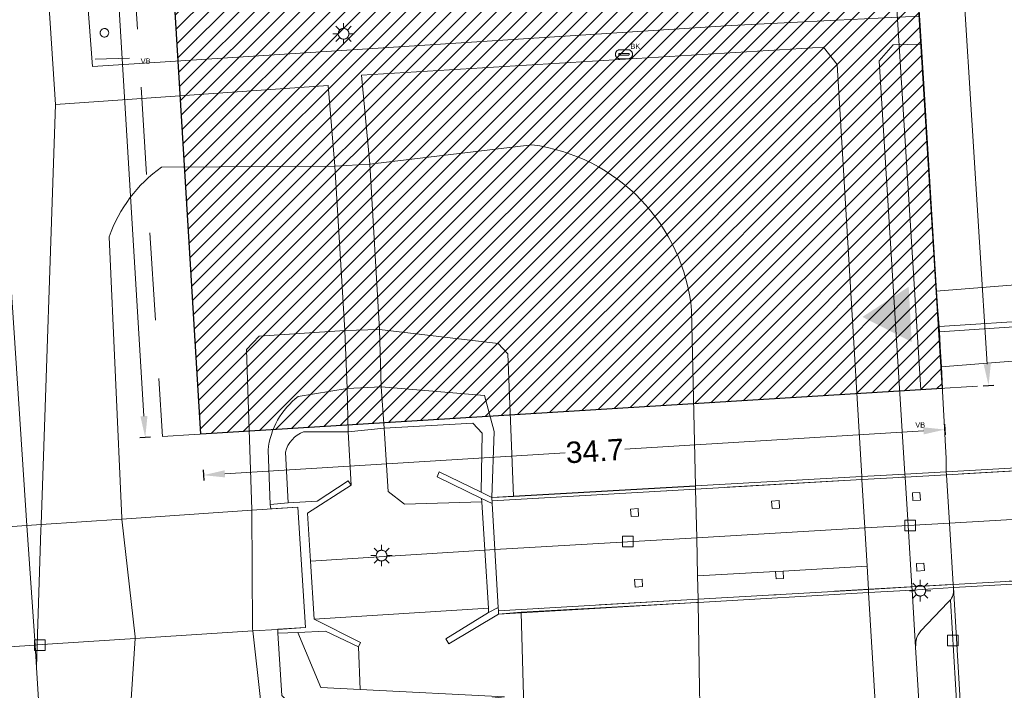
# Model space of a CAD drawing. Header units: metres. Extents: x 160756 to 160966, y 503283 to 503570.
# Tile 3 of 26: x 160795 to 160841, y 503308 to 503339. Entities that reach past the tile are written whole.
import ezdxf
from ezdxf.enums import TextEntityAlignment as Align

# ---------------------------------------------------------------- set-up
doc = ezdxf.new("R2010")
doc.units = ezdxf.units.M
doc.header["$MEASUREMENT"] = 0
for name, pattern in [('DGN Style 2', [6.813233, 4.08794, -2.725293]), ('DGN Style 4', [10.907986, 5.450586, -2.725293, 0.006813, -2.725293]), ('DGN Style 7', [13.626466, 6.13191, -2.725293, 2.04397, -2.725293])]:
    doc.linetypes.add(name, pattern=pattern)
for name, color, linetype, lineweight in [('B_KAD_perceelsgrenzen', 1, 'DGN Style 2', 0), ('B_TOP_afscheidingen', 254, 'Continuous', 0), ('B_TOP_asfalt', 7, 'Continuous', 0), ('B_TOP_betonstraatstenen', 7, 'Continuous', 0), ('B_TOP_gras', 7, 'Continuous', 0), ('B_TOP_groensteen', 254, 'Continuous', 0), ('B_TOP_kunstwerken', 254, 'Continuous', 0), ('B_TOP_plantvak', 7, 'Continuous', 0), ('B_TOP_straatmeubilair', 7, 'Continuous', 0), ('B_TOP_tegels', 7, 'Continuous', 0), ('B_TOP_verharding', 7, 'Continuous', 0), ('Hagen', 3, 'Continuous', 0), ('kader', 7, 'Continuous', 0), ('maatvoering', 7, 'Continuous', 0), ('tekening-onderhoek', 7, 'Continuous', 0), ('X-TA-ARCERING', 7, 'Continuous', 0), ('X-TA-GRONDEN', 7, 'Continuous', 30), ('X-TA-MAATVOERING', 7, 'Continuous', 0)]:
    doc.layers.add(name, color=color, linetype=linetype, lineweight=lineweight)
doc.styles.add('ARIAL', font='arial.ttf', dxfattribs={"height": 2.5})
doc.styles.add('ARIAL-BG_0', font='arial.ttf')
doc.styles.add('Style-Arial', font='arial.ttf')
doc.styles.add('Style-WORKING', font='WORKING.shx')
doc.dimstyles.new('rsl', dxfattribs={"dimtxt": 1, "dimasz": 1, "dimexe": 0.25, "dimexo": 0.0625, "dimgap": 0.1, "dimtad": 0, "dimdec": 1, "dimzin": 0, "dimdsep": 46, "dimtxsty": 'ARIAL-BG_0', "dimcen": 0, "dimclrd": 256, "dimadec": 4, "dimazin": 3, "dimtfac": 1, "dimtdec": 0, "dimtmove": 2, "dimatfit": 1, "dimfxl": 0.25, "dimfxlon": 1, "dimfrac": 2, "dimtolj": 1, "dimtzin": 0, "dimlwd": -1, "dimarcsym": 0})

# ---------------------------------------------------------------- blocks, each defined once
blk = doc.blocks.new('KA3')
at = {"linetype": 'DGN Style 7'}
blk.add_wipeout([(4200, 0), (4200, 2946), (0, 2946), (0, 0), (4200, 0), (4080, 110), (118.4, 110), (118.4, 2836), (4080, 2836), (4080, 110)], dxfattribs=at)
blk = doc.blocks.new('A3 zw')
at = {"layer": 'kader', "color": 7, "linetype": 'Continuous', "lineweight": 0, "xscale": 0.09999999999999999, "yscale": 0.09999999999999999, "zscale": 0.09999999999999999}
blk.add_blockref('KA3', (0, 0), dxfattribs=at)
at = {"layer": 'tekening-onderhoek', "color": 7}
for tag, height, style in [('titel', 5, 'Style-Arial'), ('titelregel2', 5, 'Style-Arial'), ('titelregel3', 5, 'Style-Arial'), ('titelregel4', 5, 'Style-Arial'), ('archiefnummer', 3.5, 'ARIAL'), ('van bladen', 2, 'Style-Arial'), ('schaal', 2, 'ARIAL'), ('gewijzigd', 2, 'ARIAL'), ('gewijzigd2', 2, 'ARIAL'), ('get2', 2, 'ARIAL'), ('get3', 2, 'ARIAL'), ('get1', 2, 'ARIAL'), ('datum', 2, 'ARIAL'), ('blad ', 2, 'Style-Arial')]:
    blk.add_attdef(tag, (0, 0), '', height=height, dxfattribs=dict(at, style=style))
blk = doc.blocks.new('*D6')
at = {"layer": 'Defpoints', "color": 0, "transparency": 16777216}
for p in [(160837.69, 503321.722), (160803.046, 503319.591), (160803.164, 503317.67)]:
    blk.add_point(p, dxfattribs=at)
at = {"layer": 'X-TA-MAATVOERING', "color": 0, "linetype": 'ByBlock', "lineweight": -2, "transparency": 16777216}
for p, q in [((160837.793, 503320.051), (160837.824, 503319.552)), ((160803.149, 503317.92), (160803.18, 503317.421))]:
    blk.add_line(p, q, dxfattribs=at)
at = {"layer": 'X-TA-MAATVOERING', "transparency": 16777216}
for p, q in [((160836.81, 503319.74), (160822.851, 503318.881)), ((160804.163, 503317.732), (160820.059, 503318.71))]:
    blk.add_line(p, q, dxfattribs=at)
for points in [[(160836.8, 503319.906), (160836.821, 503319.574), (160837.809, 503319.801)], [(160804.152, 503317.898), (160804.173, 503317.565), (160803.164, 503317.67)]]:
    blk.add_solid(points, dxfattribs=at)
at = {"layer": 'X-TA-MAATVOERING', "color": 0, "transparency": 16777216, "insert": (160821.455, 503318.796), "char_height": 1, "attachment_point": 5, "rotation": 3.52, "style": 'ARIAL-BG_0'}
blk.add_mtext('\\A1;34.7', dxfattribs=at)
blk = doc.blocks.new('*D7')
at = {"layer": 'Defpoints', "color": 0, "transparency": 16777216}
for p in [(160796.478, 503384.521), (160799.08, 503384.68), (160803.046, 503319.591)]:
    blk.add_point(p, dxfattribs=at)
at = {"layer": 'X-TA-MAATVOERING', "color": 0, "linetype": 'ByBlock', "lineweight": -2, "transparency": 16777216}
for p, q in [((160796.728, 503384.537), (160796.229, 503384.506)), ((160800.694, 503319.447), (160800.195, 503319.417))]:
    blk.add_line(p, q, dxfattribs=at)
at = {"layer": 'X-TA-MAATVOERING', "transparency": 16777216}
for p, q in [((160796.539, 503383.523), (160798.461, 503351.985)), ((160800.384, 503320.43), (160798.631, 503349.198))]:
    blk.add_line(p, q, dxfattribs=at)
for points in [[(160796.705, 503383.533), (160796.373, 503383.513), (160796.478, 503384.521)], [(160800.55, 503320.44), (160800.217, 503320.42), (160800.445, 503319.432)]]:
    blk.add_solid(points, dxfattribs=at)
at = {"layer": 'X-TA-MAATVOERING', "color": 0, "transparency": 16777216, "insert": (160798.546, 503350.592), "char_height": 1, "attachment_point": 5, "rotation": 273.4871, "style": 'ARIAL-BG_0'}
blk.add_mtext('\\A1;65.2', dxfattribs=at)
blk = doc.blocks.new('*D8')
at = {"layer": 'Defpoints', "color": 0, "transparency": 16777216}
for p in [(160833.682, 503385.344), (160837.69, 503321.722), (160839.852, 503321.858)]:
    blk.add_point(p, dxfattribs=at)
at = {"layer": 'X-TA-MAATVOERING', "color": 0, "linetype": 'ByBlock', "lineweight": -2, "transparency": 16777216}
for p, q in [((160835.594, 503385.464), (160836.093, 503385.496)), ((160839.602, 503321.842), (160840.101, 503321.874))]:
    blk.add_line(p, q, dxfattribs=at)
at = {"layer": 'X-TA-MAATVOERING', "transparency": 16777216}
for p, q in [((160835.906, 503384.482), (160837.773, 503354.854)), ((160839.789, 503322.856), (160837.949, 503352.056))]:
    blk.add_line(p, q, dxfattribs=at)
for points in [[(160836.073, 503384.493), (160835.74, 503384.472), (160835.843, 503385.48)], [(160839.955, 503322.866), (160839.623, 503322.845), (160839.852, 503321.858)]]:
    blk.add_solid(points, dxfattribs=at)
at = {"layer": 'X-TA-MAATVOERING', "color": 0, "transparency": 16777216, "insert": (160837.861, 503353.455), "char_height": 1, "attachment_point": 5, "rotation": 273.6051, "style": 'ARIAL-BG_0'}
blk.add_mtext('\\A1;63.7', dxfattribs=at)
blk = doc.blocks.new('VB')
at = {"layer": 'B_TOP_straatmeubilair', "style": 'Style-WORKING'}
blk.add_text('VB', height=0.25, dxfattribs=at).set_placement((0.017, 0), align=Align.MIDDLE_CENTER)
blk = doc.blocks.new('KK')
at = {"layer": 'B_TOP_straatmeubilair', "flags": 128}
blk.add_lwpolyline([(0.255, 0.245), (-0.245, 0.245), (-0.245, -0.255), (0.255, -0.255), (0.255, 0.245)], dxfattribs=at)
blk = doc.blocks.new('BK')
at = {"layer": 'B_TOP_straatmeubilair'}
for p, q in [((0.2, 0.214), (-0.2, 0.214)), ((-0.2, -0.214), (0.2, -0.214))]:
    blk.add_line(p, q, dxfattribs=at)
at = {"layer": 'B_TOP_straatmeubilair', "flags": 128}
for points in [[(-0.2, 0.214), (-0.218, 0.212), (-0.237, 0.208), (-0.256, 0.203), (-0.275, 0.195), (-0.293, 0.186), (-0.311, 0.174), (-0.327, 0.161), (-0.342, 0.147), (-0.356, 0.13), (-0.368, 0.113), (-0.378, 0.095), (-0.386, 0.076), (-0.392, 0.057), (-0.397, 0.038), (-0.399, 0.019), (-0.4, 0), (-0.399, -0.019), (-0.397, -0.038), (-0.392, -0.057), (-0.386, -0.076), (-0.378, -0.095), (-0.368, -0.113), (-0.356, -0.13), (-0.342, -0.146), (-0.327, -0.161), (-0.311, -0.174), (-0.293, -0.186), (-0.275, -0.195), (-0.256, -0.203), (-0.237, -0.208), (-0.219, -0.212), (-0.2, -0.214)], [(0.2, -0.042), (0.205, -0.042), (0.215, -0.04), (0.223, -0.035), (0.233, -0.027), (0.237, -0.021), (0.24, -0.012), (0.242, -0.008), (0.242, 0), (0.242, 0.005), (0.24, 0.015), (0.235, 0.023), (0.227, 0.033), (0.221, 0.037), (0.212, 0.04), (0.208, 0.042), (0.2, 0.042), (-0.2, 0.042), (-0.205, 0.042), (-0.215, 0.04), (-0.223, 0.035), (-0.233, 0.027), (-0.237, 0.021), (-0.24, 0.012), (-0.242, 0.008), (-0.242, 0), (-0.242, -0.005), (-0.24, -0.015), (-0.235, -0.023), (-0.227, -0.033), (-0.221, -0.037), (-0.212, -0.04), (-0.208, -0.042), (-0.2, -0.042), (0.2, -0.042)], [(0.2, 0.214), (0.219, 0.212), (0.237, 0.208), (0.256, 0.203), (0.275, 0.195), (0.293, 0.186), (0.311, 0.174), (0.327, 0.161), (0.342, 0.146), (0.356, 0.13), (0.368, 0.113), (0.378, 0.095), (0.386, 0.076), (0.392, 0.057), (0.397, 0.038), (0.399, 0.019), (0.4, 0), (0.399, -0.019), (0.397, -0.038), (0.392, -0.057), (0.386, -0.076), (0.378, -0.095), (0.368, -0.113), (0.356, -0.13), (0.342, -0.147), (0.327, -0.161), (0.311, -0.174), (0.293, -0.186), (0.275, -0.195), (0.256, -0.203), (0.237, -0.208), (0.219, -0.212), (0.2, -0.214)]]:
    blk.add_lwpolyline(points, dxfattribs=at)
at = {"layer": 'B_TOP_straatmeubilair', "style": 'Style-WORKING'}
blk.add_text('BK', height=0.25, dxfattribs=at).set_placement((0.3, 0.25))
blk = doc.blocks.new('P')
at = {"layer": 'B_TOP_straatmeubilair', "flags": 128}
blk.add_lwpolyline([(0.2, 0), (0.199, 0.022), (0.195, 0.046), (0.188, 0.07), (0.177, 0.093), (0.163, 0.116), (0.145, 0.138), (0.135, 0.148), (0.124, 0.157), (0.113, 0.166), (0.1, 0.173), (0.088, 0.18), (0.074, 0.186), (0.061, 0.191), (0.047, 0.195), (0.02, 0.199), (-0.007, 0.2), (-0.033, 0.197), (-0.057, 0.192), (-0.08, 0.183), (-0.1, 0.173), (-0.118, 0.161), (-0.136, 0.146), (-0.154, 0.128), (-0.169, 0.107), (-0.182, 0.083), (-0.191, 0.057), (-0.195, 0.043), (-0.198, 0.029), (-0.199, 0.015), (-0.2, 0), (-0.199, -0.014), (-0.198, -0.029), (-0.195, -0.043), (-0.191, -0.056), (-0.182, -0.083), (-0.169, -0.106), (-0.154, -0.128), (-0.136, -0.146), (-0.118, -0.161), (-0.1, -0.173), (-0.08, -0.183), (-0.057, -0.191), (-0.033, -0.197), (-0.007, -0.2), (0.02, -0.199), (0.047, -0.194), (0.061, -0.19), (0.074, -0.186), (0.088, -0.18), (0.1, -0.173), (0.113, -0.165), (0.124, -0.157), (0.135, -0.148), (0.145, -0.138), (0.163, -0.116), (0.177, -0.093), (0.188, -0.069), (0.195, -0.045), (0.199, -0.022), (0.2, 0)], dxfattribs=at)
blk = doc.blocks.new('LP')
at = {"layer": 'B_TOP_straatmeubilair'}
for p, q in [((0, 0.25), (0, 0.5)), ((-0.25, 0), (-0.5, 0)), ((-0.177, 0.177), (-0.354, 0.354)), ((0.177, 0.177), (0.354, 0.354)), ((0.25, 0), (0.5, 0)), ((-0.177, -0.177), (-0.354, -0.354)), ((0, -0.25), (0, -0.5)), ((0.177, -0.177), (0.354, -0.354))]:
    blk.add_line(p, q, dxfattribs=at)
at = {"layer": 'B_TOP_straatmeubilair', "flags": 128}
blk.add_lwpolyline([(-0.25, 0), (-0.248, -0.028), (-0.243, -0.057), (-0.234, -0.087), (-0.228, -0.102), (-0.221, -0.117), (-0.213, -0.131), (-0.203, -0.145), (-0.193, -0.159), (-0.181, -0.172), (-0.168, -0.185), (-0.155, -0.196), (-0.14, -0.207), (-0.125, -0.217), (-0.109, -0.225), (-0.093, -0.232), (-0.076, -0.238), (-0.059, -0.243), (-0.041, -0.247), (-0.024, -0.249), (-0.007, -0.25), (0.01, -0.25), (0.026, -0.249), (0.042, -0.246), (0.072, -0.239), (0.1, -0.229), (0.125, -0.217), (0.148, -0.201), (0.171, -0.182), (0.192, -0.16), (0.202, -0.147), (0.212, -0.133), (0.22, -0.119), (0.228, -0.103), (0.234, -0.087), (0.24, -0.071), (0.244, -0.053), (0.247, -0.036), (0.249, -0.018), (0.25, 0), (0.249, 0.018), (0.247, 0.036), (0.244, 0.053), (0.24, 0.071), (0.234, 0.087), (0.228, 0.103), (0.22, 0.119), (0.212, 0.133), (0.202, 0.147), (0.192, 0.16), (0.171, 0.182), (0.148, 0.201), (0.125, 0.217), (0.1, 0.229), (0.072, 0.239), (0.042, 0.246), (0.026, 0.249), (0.01, 0.25), (-0.007, 0.25), (-0.024, 0.249), (-0.041, 0.247), (-0.059, 0.243), (-0.076, 0.238), (-0.093, 0.232), (-0.109, 0.225), (-0.125, 0.217), (-0.14, 0.207), (-0.155, 0.196), (-0.168, 0.185), (-0.181, 0.172), (-0.193, 0.159), (-0.203, 0.145), (-0.213, 0.131), (-0.221, 0.117), (-0.228, 0.102), (-0.234, 0.087), (-0.243, 0.057), (-0.248, 0.028), (-0.25, 0)], dxfattribs=at)

msp = doc.modelspace()

# ---------------------------------------------------------------- hatches: boundary and pattern name
at = {"layer": 'X-TA-ARCERING'}
h = msp.add_hatch(dxfattribs=at)
h.set_pattern_fill('HATCH', color=40, scale=0.01, style=0, pattern_type=2)
h.set_pattern_definition([(45, (160843.12655, 503354.98547), (-0.3535534, 0.3535534), [])])
h.paths.add_polyline_path([(160836.862, 503398.06, 0.169302), (160833.682, 503385.344), (160836.821, 503335.718), (160837.398, 503326.27), (160837.636, 503322.733), (160837.69, 503321.722), (160803.046, 503319.591), (160799.08, 503384.68), (160804.33, 503384.96), (160803.92, 503391.68), (160809.357, 503392.011), (160809.34, 503392.29), (160821.12, 503393.01), (160825.743, 503393.292), (160829.859, 503397.753)])

# ---------------------------------------------------------------- linework, layer by layer
at = {"layer": 'Hagen'}
for p, q in [((160832.747, 503384.287), (160836.692, 503321.659)), ((160833.745, 503384.35), (160837.69, 503321.722))]:
    msp.add_line(p, q, dxfattribs=at)
at = {"layer": 'X-TA-ARCERING', "color": 40, "flags": 128}
msp.add_lwpolyline([(160836.862, 503398.06, 0.169302), (160833.682, 503385.344), (160836.821, 503335.718), (160837.398, 503326.27), (160837.636, 503322.733), (160837.69, 503321.722), (160803.046, 503319.591), (160799.08, 503384.68), (160804.33, 503384.96), (160803.92, 503391.68), (160809.357, 503392.011), (160809.34, 503392.29), (160821.12, 503393.01), (160825.743, 503393.292), (160829.859, 503397.753)], format="xyb", close=True, dxfattribs=at)

# ---------------------------------------------------------------- next in the draw order: block references
at = {"layer": 'kader', "color": 7, "linetype": 'Continuous', "lineweight": 0, "xscale": 0.5, "yscale": 0.5, "zscale": 0.5, "rotation": 1.825240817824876e-11}
msp.add_blockref('A3 zw', (160755.734, 503282.88), dxfattribs=at)

# ---------------------------------------------------------------- next in the draw order: linework, layer by layer
at = {"layer": 'B_KAD_perceelsgrenzen'}
msp.add_line((160794.808, 503424.194), (160801.25, 503319.48), dxfattribs=at)
at = {"layer": 'B_KAD_perceelsgrenzen', "flags": 128}
msp.add_lwpolyline([(160801.25, 503319.48), (160802.728, 503319.571), (160847.58, 503322.33), (160862.773, 503339.513)], dxfattribs=at)
at = {"layer": 'B_TOP_afscheidingen', "linetype": 'DGN Style 4', "flags": 128}
for points in [[(160799.702, 503337.149), (160798.109, 503337.104)], [(160816.65, 503316.478), (160849.382, 503318.351), (160852.357, 503321.745)], [(160858.055, 503308.014), (160851.961, 503313.358), (160816.944, 503311.338)]]:
    msp.add_lwpolyline(points, dxfattribs=at)
at = {"layer": 'B_TOP_asfalt'}
msp.add_line((160838.211, 503312.417), (160839.494, 503291.143), dxfattribs=at)
at = {"layer": 'B_TOP_asfalt', "flags": 128}
for points in [[(160794.916, 503315.318), (160792.664, 503349.21), (160791.082, 503375.257)], [(160836.607, 503339.106), (160836.694, 503337.804)], [(160836.694, 503337.804), (160837.398, 503326.27)], [(160842.257, 503326.651), (160837.398, 503326.27)], [(160837.398, 503326.27), (160837.545, 503324.622)], [(160837.545, 503324.622), (160842.422, 503324.926)], [(160837.545, 503324.622), (160837.553, 503324.365)], [(160842.431, 503324.695), (160837.553, 503324.365)], [(160837.553, 503324.365), (160837.636, 503322.733)], [(160837.636, 503322.733), (160842.54, 503323.117)], [(160837.636, 503322.733), (160837.867, 503318.446), (160837.869, 503317.831)], [(160835.95, 503317.582), (160833.932, 503317.467)], [(160837.878, 503317.693), (160835.95, 503317.582)], [(160837.869, 503317.831), (160837.869, 503317.828), (160837.878, 503317.693)], [(160842.756, 503317.972), (160837.878, 503317.693)], [(160837.878, 503317.693), (160838.02, 503315.435)], [(160833.932, 503317.467), (160826.161, 503317.022)], [(160826.161, 503317.022), (160816.65, 503316.478), (160816.657, 503316.342)], [(160816.657, 503316.342), (160816.164, 503316.573)], [(160807.937, 503310.549), (160807.579, 503316.177)], [(160795.3, 503309.736), (160794.916, 503315.318)], [(160836.09, 503315.323), (160834.067, 503315.205)], [(160838.02, 503315.435), (160836.09, 503315.323)], [(160842.023, 503315.669), (160838.02, 503315.435)], [(160838.02, 503315.435), (160838.202, 503312.564)], [(160834.067, 503315.205), (160826.212, 503314.746)], [(160826.212, 503314.746), (160816.78, 503314.196)], [(160816.78, 503314.196), (160816.312, 503314.169)], [(160836.269, 503312.453), (160838.202, 503312.564)], [(160838.202, 503312.564), (160842.855, 503312.833)], [(160838.202, 503312.564), (160838.21, 503312.437)], [(160826.275, 503311.876), (160834.237, 503312.336)], [(160834.237, 503312.336), (160836.269, 503312.453)], [(160838.21, 503312.437), (160838.211, 503312.417)], [(160816.944, 503311.338), (160826.275, 503311.876)], [(160816.49, 503311.247), (160816.935, 503311.493)], [(160816.935, 503311.493), (160816.944, 503311.338)], [(160799.975, 503310.037), (160805.473, 503310.391)], [(160805.473, 503310.391), (160806.647, 503310.466)], [(160806.647, 503310.466), (160807.937, 503310.549)], [(160795.365, 503308.693), (160795.3, 503309.736)], [(160796.443, 503291.143), (160796.167, 503295.63), (160795.365, 503308.693)]]:
    msp.add_lwpolyline(points, dxfattribs=at)
at = {"layer": 'B_TOP_betonstraatstenen'}
msp.add_line((160836.443, 503309.64), (160837.529, 503291.143), dxfattribs=at)
at = {"layer": 'B_TOP_betonstraatstenen', "flags": 128}
for points in [[(160796.258, 503334.989), (160795.329, 503349.012)], [(160795.577, 503315.363), (160796.258, 503334.989)], [(160795.398, 503309.742), (160795.568, 503315.11), (160795.577, 503315.363)], [(160838.21, 503312.417), (160838.209, 503312.166), (160838.188, 503312.072), (160838.159, 503311.996), (160838.123, 503311.917), (160838.081, 503311.859), (160838.012, 503311.78), (160837.954, 503311.724), (160836.684, 503310.391), (160836.622, 503310.311), (160836.563, 503310.216), (160836.506, 503310.099), (160836.463, 503309.941), (160836.448, 503309.846), (160836.445, 503309.739), (160836.443, 503309.64)], [(160838.21, 503312.437), (160838.21, 503312.417)], [(160795.365, 503308.693), (160795.398, 503309.742)]]:
    msp.add_lwpolyline(points, dxfattribs=at)
at = {"layer": 'B_TOP_gras', "flags": 128}
for points in [[(160810.932, 503332.197), (160818.505, 503333.106, -0.350545), (160825.976, 503325.355), (160826.158, 503317.168)], [(160799.35, 503315.619), (160799.345, 503315.658), (160798.765, 503328.805, -0.158019), (160801.208, 503332.056), (160809.296, 503332.102)], [(160806.288, 503316.303), (160806.185, 503318.842, -0.207028), (160807.594, 503321.347), (160809.886, 503321.717)], [(160809.929, 503319.696), (160807.845, 503319.696, 0.2422), (160806.992, 503318.749), (160807.122, 503316.379)]]:
    msp.add_lwpolyline(points, format="xyb", dxfattribs=at)
for points in [[(160817.66, 503316.687), (160817.391, 503323.337), (160816.932, 503323.815), (160811.383, 503324.476)], [(160809.763, 503324.425), (160805.763, 503324.157), (160805.171, 503323.545), (160805.426, 503316.049), (160805.426, 503316.031)], [(160811.473, 503321.794), (160816.29, 503321.384), (160816.747, 503319.706), (160816.641, 503316.629)], [(160816.135, 503316.876), (160816.19, 503319.625), (160815.753, 503320.092), (160811.616, 503319.858)], [(160826.158, 503317.168), (160826.158, 503317.162)], [(160817.66, 503316.679), (160817.66, 503316.687)], [(160836.292, 503316.838), (160836.641, 503316.86), (160836.663, 503316.51), (160836.313, 503316.489), (160836.292, 503316.838)], [(160830.062, 503316.482), (160830.084, 503316.133), (160829.734, 503316.111), (160829.713, 503316.46), (160830.062, 503316.482)], [(160805.426, 503316.031), (160805.462, 503310.494), (160805.473, 503310.391)], [(160799.975, 503310.037), (160799.981, 503310.125), (160799.35, 503315.619)], [(160836.482, 503313.543), (160836.832, 503313.565), (160836.853, 503313.215), (160836.503, 503313.193), (160836.482, 503313.543)], [(160829.901, 503313.169), (160830.25, 503313.191)], [(160805.473, 503310.391), (160805.473, 503310.391)], [(160805.473, 503310.391), (160806.231, 503303.558), (160807.048, 503302.963), (160810.661, 503303.629)], [(160810.536, 503306.604), (160807.848, 503306.321), (160806.833, 503307.375), (160806.646, 503310.283)], [(160806.647, 503310.466), (160806.647, 503310.473), (160807.937, 503310.549)], [(160807.575, 503310.323), (160808.652, 503307.753), (160810.492, 503307.658)], [(160804.118, 503297.132), (160803.95, 503297.114), (160803.12, 503297.102), (160802.352, 503297.157), (160801.864, 503297.304), (160801.4, 503297.542), (160801.016, 503297.804), (160800.619, 503298.14), (160800.265, 503298.555), (160799.979, 503298.971), (160799.797, 503299.313), (160799.64, 503299.688), (160799.523, 503300.064), (160799.444, 503300.448), (160799.401, 503300.882), (160799.403, 503301.295), (160799.975, 503310.037)]]:
    msp.add_lwpolyline(points, dxfattribs=at)
at = {"layer": 'B_TOP_groensteen', "flags": 128}
for points in [[(160826.158, 503317.162), (160817.66, 503316.679)], [(160826.161, 503317.022), (160826.158, 503317.162)], [(160817.66, 503316.679), (160816.641, 503316.629)], [(160826.212, 503314.746), (160826.161, 503317.022)], [(160816.641, 503316.629), (160816.657, 503316.342)], [(160816.657, 503316.342), (160816.78, 503314.196)], [(160823.122, 503316.084), (160823.471, 503316.106), (160823.493, 503315.756), (160823.143, 503315.734), (160823.122, 503316.084)], [(160826.251, 503312.965), (160826.212, 503314.746)], [(160816.78, 503314.196), (160816.935, 503311.493)], [(160823.31, 503312.789), (160823.66, 503312.811), (160823.682, 503312.462), (160823.332, 503312.44), (160823.31, 503312.789)], [(160826.275, 503311.876), (160826.251, 503312.965)], [(160818.003, 503311.273), (160826.208, 503311.72)], [(160826.208, 503311.72), (160826.278, 503311.724)], [(160826.278, 503311.724), (160826.275, 503311.876)], [(160826.278, 503311.724), (160826.278, 503311.724)], [(160816.944, 503311.338), (160816.953, 503311.183)], [(160816.953, 503311.183), (160818.003, 503311.273)]]:
    msp.add_lwpolyline(points, dxfattribs=at)
at = {"layer": 'B_TOP_kunstwerken', "flags": 128}
for points in [[(160842.79, 503318.11), (160837.869, 503317.831)], [(160816.135, 503316.876), (160814.179, 503317.831), (160814.092, 503317.587), (160816.164, 503316.573)], [(160833.924, 503317.608), (160826.158, 503317.168)], [(160835.941, 503317.722), (160833.924, 503317.608)], [(160837.869, 503317.831), (160835.941, 503317.722)], [(160810.071, 503317.208), (160809.931, 503317.4), (160808.481, 503316.457), (160807.122, 503316.379)], [(160808.167, 503313.645), (160808.024, 503315.891), (160810.071, 503317.208)], [(160826.158, 503317.168), (160817.66, 503316.687)], [(160816.641, 503316.629), (160816.135, 503316.876)], [(160817.66, 503316.687), (160816.641, 503316.629)], [(160807.122, 503316.379), (160806.288, 503316.303)], [(160806.288, 503316.303), (160806.32, 503316.101), (160807.579, 503316.177)], [(160816.164, 503316.573), (160816.174, 503316.423)], [(160816.174, 503316.423), (160816.312, 503314.169)], [(160805.426, 503316.031), (160799.35, 503315.619)], [(160807.579, 503316.177), (160805.426, 503316.031)], [(160794.916, 503315.318), (160786.417, 503314.742)], [(160795.577, 503315.363), (160794.916, 503315.318)], [(160799.35, 503315.619), (160795.577, 503315.363)], [(160816.312, 503314.169), (160816.477, 503311.461)], [(160808.34, 503310.938), (160808.167, 503313.645)], [(160838.211, 503312.417), (160842.924, 503312.69)], [(160826.278, 503311.724), (160834.246, 503312.187)], [(160834.246, 503312.187), (160836.278, 503312.305)], [(160836.278, 503312.305), (160838.21, 503312.417)], [(160838.21, 503312.417), (160838.211, 503312.417)], [(160818.004, 503311.244), (160826.208, 503311.72)], [(160826.208, 503311.72), (160826.278, 503311.724)], [(160816.49, 503311.247), (160814.486, 503310.031), (160814.638, 503309.798), (160816.953, 503311.183)], [(160816.477, 503311.461), (160816.49, 503311.247)], [(160816.953, 503311.183), (160818.004, 503311.244)], [(160810.409, 503309.651), (160810.5, 503309.852), (160808.34, 503310.938)], [(160799.975, 503310.037), (160805.473, 503310.391)], [(160805.473, 503310.391), (160806.647, 503310.466)], [(160806.647, 503310.466), (160806.646, 503310.283)], [(160806.646, 503310.283), (160807.575, 503310.323)], [(160807.575, 503310.323), (160808.875, 503310.38), (160810.409, 503309.651)], [(160795.398, 503309.742), (160799.975, 503310.037)], [(160786.827, 503309.19), (160795.3, 503309.736)], [(160795.3, 503309.736), (160795.398, 503309.742)]]:
    msp.add_lwpolyline(points, dxfattribs=at)
at = {"layer": 'B_TOP_plantvak', "flags": 128}
for points in [[(160829.901, 503313.169), (160826.251, 503312.965)], [(160830.25, 503313.191), (160830.272, 503312.842), (160829.922, 503312.82), (160829.901, 503313.169)], [(160834.173, 503313.413), (160830.25, 503313.191)], [(160826.278, 503311.724), (160826.346, 503307.687), (160826.461, 503302.213), (160825.999, 503301.562), (160825.21, 503300.687), (160824.422, 503300.045), (160823.633, 503299.515), (160822.66, 503298.948), (160821.834, 503298.59), (160821.221, 503298.382), (160804.897, 503297.215), (160804.118, 503297.132)], [(160810.661, 503303.629), (160817.508, 503304.89), (160818.163, 503305.716), (160818.004, 503311.244)], [(160818.004, 503311.244), (160818.003, 503311.273)], [(160810.409, 503309.651), (160810.492, 503307.658)], [(160810.492, 503307.658), (160817.225, 503307.309), (160810.536, 503306.604)]]:
    msp.add_lwpolyline(points, dxfattribs=at)
at = {"layer": 'B_TOP_tegels', "flags": 128}
for points in [[(160836.607, 503339.106), (160832.771, 503338.919), (160827.818, 503338.67), (160797.973, 503336.767), (160797.467, 503343.543), (160799.954, 503343.688), (160799.538, 503349.256), (160798.084, 503349.172), (160795.329, 503349.012)], [(160810.932, 503332.197), (160810.548, 503336.354), (160832.135, 503337.667), (160832.78, 503336.847), (160833.924, 503317.608)], [(160835.941, 503317.722), (160834.74, 503337.022), (160835.386, 503337.766), (160836.694, 503337.804)], [(160796.258, 503334.989), (160808.992, 503335.877), (160809.296, 503332.102)], [(160809.296, 503332.102), (160810.932, 503332.197)], [(160811.383, 503324.476), (160809.763, 503324.425)], [(160811.473, 503321.794), (160811.383, 503324.476)], [(160809.763, 503324.425), (160809.886, 503321.717)], [(160809.886, 503321.717), (160811.473, 503321.794)], [(160811.616, 503319.858), (160809.929, 503319.696)], [(160809.929, 503319.696), (160810.071, 503317.208)], [(160816.174, 503316.423), (160812.562, 503316.309), (160811.788, 503316.906), (160811.616, 503319.858)], [(160833.924, 503317.608), (160833.924, 503317.604), (160833.932, 503317.467)], [(160835.95, 503317.582), (160835.941, 503317.719), (160835.941, 503317.722)], [(160836.09, 503315.323), (160835.95, 503317.582)], [(160833.932, 503317.467), (160834.067, 503315.205)], [(160836.269, 503312.453), (160836.09, 503315.323)], [(160834.067, 503315.205), (160834.173, 503313.413)], [(160808.167, 503313.645), (160816.312, 503314.169)], [(160834.173, 503313.413), (160834.237, 503312.336)], [(160834.246, 503312.187), (160834.459, 503308.61), (160834.999, 503299.53), (160834.223, 503299.463), (160834.139, 503300.491), (160826.228, 503299.945)], [(160834.237, 503312.336), (160834.245, 503312.202), (160834.246, 503312.187)], [(160836.278, 503312.305), (160836.277, 503312.318), (160836.269, 503312.453)], [(160836.443, 503309.64), (160836.278, 503312.305)], [(160808.34, 503310.938), (160816.477, 503311.461)]]:
    msp.add_lwpolyline(points, dxfattribs=at)
at = {"layer": 'B_TOP_verharding'}
msp.add_line((160838.068, 503311.836), (160839.308, 503291.143), dxfattribs=at)
at = {"layer": 'B_TOP_verharding', "flags": 128}
for points in [[(160809.296, 503332.102), (160809.763, 503324.425)], [(160811.383, 503324.476), (160810.932, 503332.197)], [(160809.886, 503321.717), (160809.929, 503319.696)], [(160811.616, 503319.858), (160811.473, 503321.794)]]:
    msp.add_lwpolyline(points, dxfattribs=at)
at = {"layer": 'maatvoering', "linetype": 'Continuous', "lineweight": 0}
msp.add_solid([(160836.119, 503326.471), (160836.26, 503323.893), (160833.956, 503325.062)], dxfattribs=at)
at = {"layer": 'X-TA-GRONDEN', "flags": 128}
msp.add_lwpolyline([(160836.862, 503398.06, 0.169302), (160833.682, 503385.344), (160836.821, 503335.718), (160837.398, 503326.27), (160837.636, 503322.733), (160837.69, 503321.722), (160803.046, 503319.591), (160799.08, 503384.68), (160804.33, 503384.96), (160803.92, 503391.68), (160809.357, 503392.011), (160809.34, 503392.29), (160821.12, 503393.01), (160825.743, 503393.292), (160829.859, 503397.753)], format="xyb", close=True, dxfattribs=at)

# ---------------------------------------------------------------- next in the draw order: block references
at = {"layer": 'B_TOP_straatmeubilair'}
for name, p in [('LP', (160809.712, 503338.289)), ('P', (160798.538, 503338.335)), ('BK', (160822.815, 503337.331)), ('VB', (160800.444, 503337.014)), ('VB', (160836.64, 503320.02)), ('KK', (160836.189, 503315.325)), ('KK', (160822.989, 503314.579)), ('LP', (160811.489, 503313.912)), ('LP', (160836.659, 503312.273)), ('KK', (160795.51, 503309.734)), ('KK', (160838.18, 503309.947))]:
    msp.add_blockref(name, p, dxfattribs=at)

# ---------------------------------------------------------------- next in the draw order: dimensions: what is measured, and where the dimension line sits
at = {"layer": 'X-TA-MAATVOERING'}
for base, p1, p2, angle, picture, middle in [((160839.852, 503321.858), (160833.682, 503385.344), (160837.69, 503321.722), 273.6051, '*D8', (160837.861, 503353.455)), ((160796.478, 503384.521), (160803.046, 503319.591), (160799.08, 503384.68), 93.4871, '*D7', (160798.546, 503350.592)), ((160803.164, 503317.67), (160837.69, 503321.722), (160803.046, 503319.591), 183.52, '*D6', (160821.455, 503318.796))]:
    dim = msp.add_linear_dim(base=base, p1=p1, p2=p2, angle=angle, dimstyle='rsl', override={"dimtdec": 1, "dimfrac": 0}, dxfattribs=at)
    dim.commit()
    dim.dimension.update_dxf_attribs({"geometry": picture, "text_midpoint": middle, "dimtype": 160})

doc.saveas('drawing.dxf')
